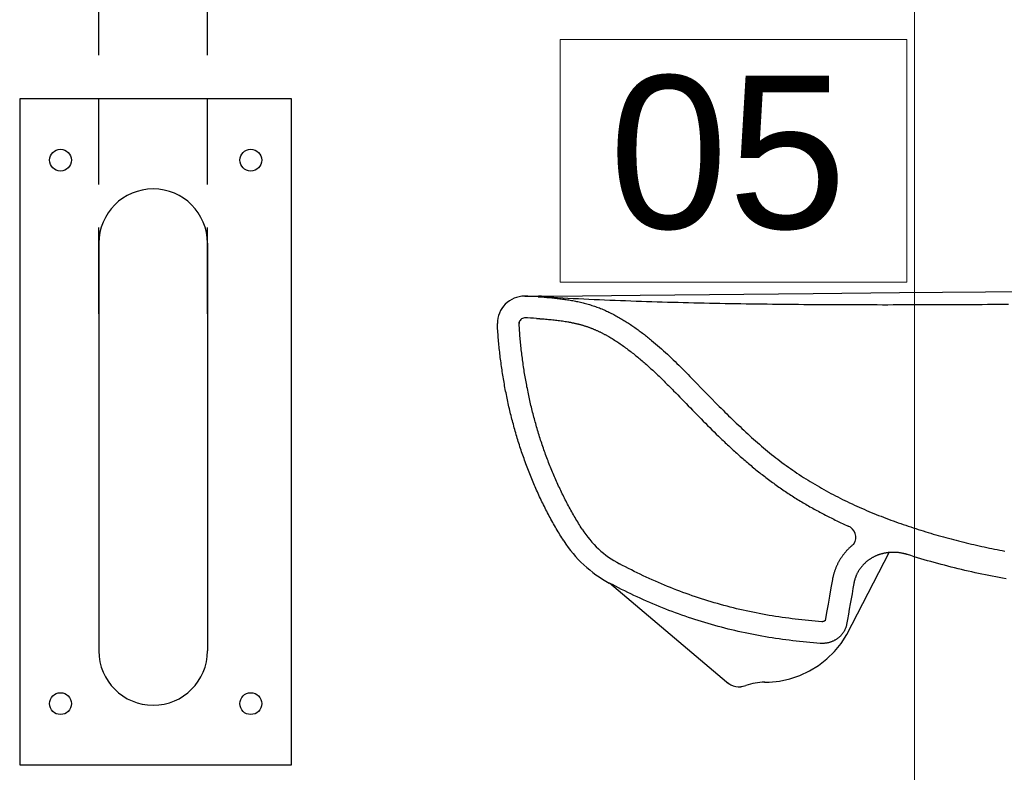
# Model space of a CAD drawing. Header units: millimetres. Extents: x 15214 to 140083, y -437840 to -79279.
# Tile 20 of 64: x 36233 to 36269, y -197943 to -197916. Entities that reach past the tile are written whole.
import ezdxf

# ---------------------------------------------------------------- set-up
doc = ezdxf.new("R2010")
doc.units = ezdxf.units.MM
doc.linetypes.add('CACHE', pattern=[9.525, 6.35, -3.175])
doc.layers.get('0').update_dxf_attribs({"lineweight": 0})
doc.layers.add('0-wypos-sanitarne', color=1, linetype='Continuous')
doc.layers.add('C-wypos-sanitarne', color=1, linetype='Continuous')
doc.layers.add('0_LEGENDA', color=253, linetype='Continuous', lineweight=13)
doc.layers.add('1_POSADZKA PODZIAŁY', color=151, linetype='Continuous', lineweight=0)
doc.styles.add('ROMANS07', font='arial.ttf')

# ---------------------------------------------------------------- blocks, each defined once
blk = doc.blocks.new('A$C503c92cd')
at = {"linetype": 'Continuous'}
for points in [[(-0.25399, -0.002), (-0.22219, -0.00169), (-0.15864, -0.00102), (-0.12689, -0.00071), (-0.11102, -0.00056), (-0.09516, -0.00043), (-0.07929, -0.00031), (-0.06343, -0.0002), (-0.04757, -0.00012), (-0.03171, -0.00005), (-0.01586, -0.00001), (0, 0)], [(-0.26465, -0.00202), (-0.26437, -0.00202), (-0.26409, -0.00203), (-0.2638, -0.00203), (-0.26352, -0.00203), (-0.26324, -0.00204), (-0.26295, -0.00204), (-0.26267, -0.00204), (-0.26239, -0.00204), (-0.26211, -0.00204), (-0.26182, -0.00204), (-0.26154, -0.00204), (-0.26126, -0.00205), (-0.26097, -0.00205), (-0.26069, -0.00205), (-0.26041, -0.00205), (-0.26013, -0.00205), (-0.25984, -0.00205), (-0.25956, -0.00205), (-0.25928, -0.00205), (-0.25899, -0.00205), (-0.25854, -0.00205), (-0.25808, -0.00205), (-0.25763, -0.00204), (-0.25718, -0.00204), (-0.25672, -0.00203), (-0.25627, -0.00203), (-0.25536, -0.00202), (-0.2549, -0.00201), (-0.25445, -0.002), (-0.25399, -0.002)], [(-0.25977, -0.00221), (-0.25962, -0.00222), (-0.25947, -0.00223), (-0.25932, -0.00224), (-0.25917, -0.00225), (-0.25902, -0.00226), (-0.25857, -0.0023)], [(-0.2586, -0.00205), (-0.25939, -0.00205), (-0.25946, -0.00205), (-0.25967, -0.00205)], [(-0.0868, -0.00507), (-0.08873, -0.00508), (-0.09066, -0.00509), (-0.09258, -0.00511), (-0.09451, -0.00512), (-0.09644, -0.00513), (-0.09837, -0.00514), (-0.1003, -0.00515), (-0.10223, -0.00516), (-0.10416, -0.00517), (-0.10609, -0.00518), (-0.10802, -0.00519), (-0.10995, -0.0052), (-0.11187, -0.0052), (-0.1138, -0.00521), (-0.11573, -0.00522), (-0.11766, -0.00522), (-0.11959, -0.00523), (-0.12152, -0.00523), (-0.12345, -0.00524), (-0.12538, -0.00524), (-0.12731, -0.00524), (-0.12924, -0.00524), (-0.13116, -0.00525), (-0.13309, -0.00525), (-0.13502, -0.00524), (-0.13695, -0.00524), (-0.13888, -0.00524), (-0.14081, -0.00524), (-0.14274, -0.00523), (-0.14467, -0.00523), (-0.1466, -0.00522), (-0.14853, -0.00521), (-0.15045, -0.00521), (-0.15238, -0.0052), (-0.15431, -0.00519), (-0.15624, -0.00518), (-0.15817, -0.00516), (-0.1601, -0.00515), (-0.16203, -0.00513), (-0.16396, -0.00512), (-0.16589, -0.0051), (-0.16782, -0.00508), (-0.16974, -0.00506), (-0.17167, -0.00504), (-0.1736, -0.00502), (-0.17553, -0.005), (-0.17746, -0.00498), (-0.17939, -0.00495), (-0.18132, -0.00492), (-0.18325, -0.00489), (-0.18517, -0.00486), (-0.1871, -0.00483), (-0.18903, -0.0048), (-0.19096, -0.00477), (-0.19289, -0.00473), (-0.19482, -0.00469), (-0.19675, -0.00465), (-0.19868, -0.00461), (-0.2006, -0.00457), (-0.20253, -0.00453), (-0.20446, -0.00448), (-0.20639, -0.00443), (-0.20832, -0.00438), (-0.21025, -0.00433), (-0.21217, -0.00428), (-0.2141, -0.00422), (-0.21603, -0.00416), (-0.21796, -0.0041), (-0.21989, -0.00404), (-0.22181, -0.00398), (-0.22374, -0.00391), (-0.22567, -0.00384), (-0.2276, -0.00377), (-0.22953, -0.0037), (-0.23145, -0.00362), (-0.23338, -0.00354), (-0.23531, -0.00346), (-0.23724, -0.00338), (-0.23916, -0.0033), (-0.24109, -0.00321), (-0.24302, -0.00312), (-0.24494, -0.00303), (-0.24687, -0.00293), (-0.2488, -0.00283), (-0.25072, -0.00273), (-0.25265, -0.00263), (-0.25457, -0.00252), (-0.2565, -0.00241), (-0.25843, -0.00231)], [(-0.25035, -0.09204), (-0.2507, -0.09148), (-0.25106, -0.09092), (-0.2514, -0.09036), (-0.25175, -0.0898), (-0.25209, -0.08923), (-0.25243, -0.08866), (-0.25277, -0.0881), (-0.2531, -0.08753), (-0.25344, -0.08696), (-0.25376, -0.08638), (-0.25409, -0.08581), (-0.25441, -0.08523), (-0.25474, -0.08466), (-0.25505, -0.08408), (-0.25537, -0.0835), (-0.25568, -0.08291), (-0.25599, -0.08233), (-0.2563, -0.08175), (-0.2566, -0.08116), (-0.25691, -0.08057), (-0.25721, -0.07998), (-0.2575, -0.07939), (-0.2578, -0.0788), (-0.25809, -0.07821), (-0.25838, -0.07762), (-0.25866, -0.07702), (-0.25895, -0.07642), (-0.25923, -0.07583), (-0.25951, -0.07523), (-0.25978, -0.07463), (-0.26006, -0.07403), (-0.26033, -0.07342), (-0.26059, -0.07282), (-0.26086, -0.07221), (-0.26112, -0.07161), (-0.26138, -0.071), (-0.26164, -0.07039), (-0.2619, -0.06978), (-0.26215, -0.06917), (-0.2624, -0.06856), (-0.26265, -0.06795), (-0.26289, -0.06734), (-0.26313, -0.06672), (-0.26337, -0.06611), (-0.26361, -0.06549), (-0.26385, -0.06487), (-0.26408, -0.06425), (-0.26431, -0.06364), (-0.26453, -0.06302), (-0.26476, -0.06239), (-0.26498, -0.06177), (-0.2652, -0.06115), (-0.26542, -0.06053), (-0.26563, -0.0599), (-0.26584, -0.05927), (-0.26605, -0.05865), (-0.26626, -0.05802), (-0.26647, -0.05739), (-0.26667, -0.05676), (-0.26687, -0.05614), (-0.26707, -0.0555), (-0.26726, -0.05487), (-0.26745, -0.05424), (-0.26764, -0.05361), (-0.26783, -0.05298), (-0.26802, -0.05234), (-0.2682, -0.05171), (-0.26838, -0.05107), (-0.26856, -0.05044), (-0.26873, -0.0498), (-0.2689, -0.04916), (-0.26907, -0.04852), (-0.26924, -0.04788), (-0.26941, -0.04724), (-0.26957, -0.0466), (-0.26973, -0.04596), (-0.26989, -0.04532), (-0.27005, -0.04468), (-0.2702, -0.04404), (-0.27035, -0.0434), (-0.2705, -0.04275), (-0.27065, -0.04211), (-0.27079, -0.04146), (-0.27093, -0.04082), (-0.27107, -0.04017), (-0.27121, -0.03953), (-0.27134, -0.03888), (-0.27147, -0.03823), (-0.2716, -0.03758), (-0.27173, -0.03694), (-0.27185, -0.03629), (-0.27198, -0.03564), (-0.2721, -0.03499), (-0.27221, -0.03434), (-0.27233, -0.03369), (-0.27244, -0.03304), (-0.27255, -0.03239), (-0.27266, -0.03173), (-0.27277, -0.03108), (-0.27287, -0.03043), (-0.27297, -0.02978), (-0.27307, -0.02912), (-0.27316, -0.02847), (-0.27326, -0.02782), (-0.27335, -0.02716), (-0.27344, -0.02651), (-0.27352, -0.02585), (-0.27361, -0.0252), (-0.27369, -0.02454), (-0.27377, -0.02389), (-0.27385, -0.02323), (-0.27392, -0.02257), (-0.27399, -0.02192), (-0.27406, -0.02126), (-0.27413, -0.0206), (-0.27419, -0.01995), (-0.27426, -0.01929), (-0.27432, -0.01863), (-0.27437, -0.01797), (-0.27443, -0.01731), (-0.27448, -0.01666), (-0.27453, -0.016), (-0.27458, -0.01534), (-0.27463, -0.01468), (-0.27467, -0.01402), (-0.27471, -0.01336), (-0.27475, -0.0127), (-0.27478, -0.01204)], [(-0.14617, -0.12655), (-0.13058, -0.09613)], [(-0.08766, -0.10606), (-0.08893, -0.10582), (-0.0902, -0.10558), (-0.09147, -0.10534), (-0.09273, -0.10509), (-0.09399, -0.10484), (-0.09526, -0.10458), (-0.09652, -0.10431), (-0.09778, -0.10404), (-0.09904, -0.10377), (-0.1003, -0.10349), (-0.10155, -0.1032), (-0.10281, -0.10291), (-0.10406, -0.10261), (-0.10532, -0.10231), (-0.10657, -0.102), (-0.10782, -0.10169), (-0.10907, -0.10137), (-0.11032, -0.10104), (-0.11156, -0.10071), (-0.11281, -0.10038), (-0.11405, -0.10004), (-0.11529, -0.09969), (-0.11653, -0.09934), (-0.11777, -0.09898), (-0.11901, -0.09861), (-0.12024, -0.09824), (-0.12148, -0.09786), (-0.12271, -0.09748), (-0.12394, -0.09709)], [(-0.23352, -0.10753), (-0.19046, -0.14396), (-0.19046, -0.14396), (-0.19046, -0.14396), (-0.19046, -0.14395), (-0.19045, -0.14395), (-0.19045, -0.14395), (-0.19045, -0.14395), (-0.19044, -0.14395), (-0.19044, -0.14395)], [(-0.17485, -0.14401), (-0.17098, -0.14362), (-0.16718, -0.14279), (-0.1635, -0.14155), (-0.15997, -0.13991), (-0.15665, -0.13789), (-0.15357, -0.13551), (-0.15077, -0.1328), (-0.1483, -0.12981), (-0.14617, -0.12655)], [(-0.17648, -0.14405), (-0.17567, -0.14404), (-0.17485, -0.14401)], [(-0.18339, -0.1453), (-0.18339, -0.1453), (-0.18339, -0.14529)]]:
    blk.add_lwpolyline(points, dxfattribs=at)
for points in [[(-0.26478, -0.00201, 0.415207), (-0.27478, -0.01204)], [(-0.25977, -0.00221, 0.019492), (-0.26478, -0.00201)], [(-0.25035, -0.09204, 0.128894), (-0.2336, -0.10755)], [(-0.19046, -0.14396, 0.277079), (-0.18339, -0.1453)], [(-0.19044, -0.14394, 0.276016), (-0.18339, -0.14529)], [(-0.17643, -0.14405, 0.088133), (-0.18339, -0.1453)], [(-0.17648, -0.14405, 0.089217), (-0.18339, -0.14529)]]:
    blk.add_lwpolyline(points, format="xyb", dxfattribs=at)
at = {"layer": 'DEFPOINTS', "linetype": 'Continuous'}
for points in [[(-0.25856, -0.0023), (-0.2576, -0.00237), (-0.25663, -0.00245), (-0.25567, -0.00253), (-0.25471, -0.00262), (-0.25374, -0.00271), (-0.25326, -0.00276), (-0.25278, -0.00282), (-0.2523, -0.00287), (-0.25182, -0.00293), (-0.25134, -0.00299), (-0.25086, -0.00305), (-0.25038, -0.00311), (-0.2499, -0.00318), (-0.24942, -0.00325), (-0.24895, -0.00332), (-0.24847, -0.0034), (-0.24799, -0.00348), (-0.24752, -0.00356), (-0.24704, -0.00365), (-0.24656, -0.00373), (-0.24609, -0.00383), (-0.24561, -0.00392), (-0.24514, -0.00402), (-0.24467, -0.00412), (-0.2442, -0.00423), (-0.24373, -0.00434), (-0.24326, -0.00446), (-0.24279, -0.00457), (-0.24232, -0.0047), (-0.24185, -0.00482), (-0.24139, -0.00496), (-0.24092, -0.00509), (-0.24046, -0.00523), (-0.24, -0.00538), (-0.23954, -0.00553), (-0.23908, -0.00568), (-0.23862, -0.00584), (-0.23817, -0.006), (-0.23772, -0.00617), (-0.23726, -0.00635), (-0.23681, -0.00652), (-0.23637, -0.00671), (-0.23592, -0.00689), (-0.23548, -0.00708), (-0.23503, -0.00728), (-0.23459, -0.00748), (-0.23415, -0.00768), (-0.23372, -0.00789), (-0.23328, -0.0081), (-0.23285, -0.00832), (-0.23242, -0.00854), (-0.23199, -0.00876), (-0.23156, -0.00898), (-0.23114, -0.00921), (-0.23071, -0.00945), (-0.23029, -0.00968), (-0.22987, -0.00992), (-0.22945, -0.01016), (-0.22903, -0.01041), (-0.22862, -0.01066), (-0.22821, -0.01091), (-0.2278, -0.01117), (-0.22739, -0.01142), (-0.22698, -0.01168), (-0.22657, -0.01195), (-0.22617, -0.01221), (-0.22576, -0.01248), (-0.22536, -0.01275), (-0.22496, -0.01302), (-0.22457, -0.0133), (-0.22417, -0.01357), (-0.22378, -0.01385), (-0.22338, -0.01413), (-0.22299, -0.01442), (-0.2226, -0.0147), (-0.22221, -0.01499), (-0.22183, -0.01528), (-0.22144, -0.01557), (-0.22106, -0.01587), (-0.22067, -0.01616), (-0.22029, -0.01646), (-0.21991, -0.01676), (-0.21953, -0.01706), (-0.21916, -0.01736), (-0.21878, -0.01767), (-0.21841, -0.01798), (-0.21803, -0.01828), (-0.21729, -0.0189), (-0.21655, -0.01953), (-0.21582, -0.02016), (-0.21509, -0.0208), (-0.21437, -0.02144), (-0.21365, -0.02208), (-0.21293, -0.02273), (-0.21222, -0.02339), (-0.21151, -0.02405), (-0.21081, -0.02471), (-0.21011, -0.02538), (-0.20941, -0.02605), (-0.20872, -0.02672), (-0.20803, -0.0274), (-0.20734, -0.02808), (-0.20665, -0.02876), (-0.20597, -0.02944), (-0.20529, -0.03013), (-0.20461, -0.03082), (-0.20393, -0.03151), (-0.20258, -0.03289), (-0.20123, -0.03428), (-0.19988, -0.03567), (-0.19854, -0.03705), (-0.19719, -0.03844), (-0.19584, -0.03983), (-0.19448, -0.04121), (-0.19313, -0.04258), (-0.19244, -0.04327), (-0.19176, -0.04395), (-0.19107, -0.04463), (-0.19039, -0.04531), (-0.1897, -0.04599), (-0.18901, -0.04667), (-0.18832, -0.04735), (-0.18762, -0.04802), (-0.18692, -0.04869), (-0.18622, -0.04936), (-0.18552, -0.05002), (-0.18482, -0.05068), (-0.18411, -0.05134), (-0.1834, -0.052), (-0.18269, -0.05265), (-0.18197, -0.05331), (-0.18126, -0.05395), (-0.18053, -0.0546), (-0.17981, -0.05524), (-0.17908, -0.05588), (-0.17835, -0.05651), (-0.17762, -0.05714), (-0.17688, -0.05777), (-0.17614, -0.05839), (-0.17539, -0.059), (-0.17465, -0.05962), (-0.17389, -0.06023), (-0.17314, -0.06083), (-0.17238, -0.06143), (-0.17161, -0.06202), (-0.17085, -0.06261), (-0.17008, -0.06319), (-0.1693, -0.06377), (-0.16852, -0.06434), (-0.16774, -0.06491), (-0.16695, -0.06547), (-0.16615, -0.06602), (-0.16536, -0.06657), (-0.16456, -0.06711), (-0.16375, -0.06765), (-0.16294, -0.06818), (-0.16213, -0.0687), (-0.16132, -0.06922), (-0.1605, -0.06974), (-0.15967, -0.07024), (-0.15885, -0.07075), (-0.15801, -0.07124), (-0.15718, -0.07173), (-0.15634, -0.07222), (-0.1555, -0.0727), (-0.15466, -0.07317), (-0.15381, -0.07364), (-0.15297, -0.0741), (-0.15211, -0.07456), (-0.15126, -0.07501), (-0.1504, -0.07546), (-0.14954, -0.0759), (-0.14868, -0.07633), (-0.14781, -0.07677), (-0.14694, -0.07719), (-0.14607, -0.07761), (-0.1452, -0.07803), (-0.14432, -0.07844), (-0.14345, -0.07885), (-0.14257, -0.07925), (-0.14168, -0.07964), (-0.1408, -0.08004), (-0.13991, -0.08042), (-0.13902, -0.08081), (-0.13813, -0.08118), (-0.13724, -0.08156), (-0.13635, -0.08192), (-0.13545, -0.08229), (-0.13455, -0.08265), (-0.13365, -0.083), (-0.13275, -0.08335), (-0.13185, -0.0837), (-0.13094, -0.08404), (-0.13004, -0.08438), (-0.12913, -0.08471), (-0.12822, -0.08504), (-0.12731, -0.08537), (-0.1264, -0.08569), (-0.12549, -0.08601), (-0.12457, -0.08632), (-0.12365, -0.08663), (-0.12274, -0.08694), (-0.12182, -0.08724), (-0.1209, -0.08754), (-0.11998, -0.08783), (-0.11905, -0.08812), (-0.11813, -0.08841), (-0.11721, -0.08869), (-0.11628, -0.08897), (-0.11535, -0.08925), (-0.11442, -0.08952), (-0.1135, -0.08979), (-0.11257, -0.09006), (-0.11163, -0.09032), (-0.1107, -0.09058), (-0.10977, -0.09083), (-0.10884, -0.09108), (-0.1079, -0.09133), (-0.10697, -0.09158), (-0.10603, -0.09182), (-0.10509, -0.09206), (-0.10415, -0.09229), (-0.10322, -0.09252), (-0.10228, -0.09275), (-0.10133, -0.09298), (-0.10039, -0.0932), (-0.09945, -0.09342), (-0.09851, -0.09364), (-0.09757, -0.09385), (-0.09662, -0.09406), (-0.09568, -0.09426), (-0.09473, -0.09447), (-0.09378, -0.09467), (-0.09284, -0.09487), (-0.09189, -0.09506), (-0.09094, -0.09525), (-0.08999, -0.09544), (-0.08904, -0.09562), (-0.08809, -0.09581)], [(-0.26035, -0.01019), (-0.25915, -0.01027)], [(-0.25914, -0.01028), (-0.25861, -0.01031), (-0.25807, -0.01036), (-0.25754, -0.0104), (-0.25702, -0.01044), (-0.25649, -0.01049), (-0.25597, -0.01053), (-0.25545, -0.01058), (-0.25493, -0.01063), (-0.25441, -0.01069), (-0.2539, -0.01074), (-0.25339, -0.0108), (-0.25288, -0.01086), (-0.25237, -0.01092), (-0.25187, -0.01099), (-0.25136, -0.01106), (-0.25087, -0.01113), (-0.25037, -0.0112), (-0.24988, -0.01128), (-0.24939, -0.01136), (-0.2489, -0.01144), (-0.24866, -0.01148), (-0.24841, -0.01153), (-0.24817, -0.01157), (-0.24793, -0.01162), (-0.24769, -0.01166), (-0.24746, -0.01171), (-0.24722, -0.01176), (-0.24698, -0.01181), (-0.24674, -0.01186), (-0.24651, -0.01191), (-0.24627, -0.01196), (-0.24604, -0.01202), (-0.24581, -0.01207), (-0.24557, -0.01212), (-0.24534, -0.01218), (-0.24511, -0.01224), (-0.24488, -0.0123), (-0.24465, -0.01235), (-0.24442, -0.01242), (-0.2442, -0.01248), (-0.24397, -0.01254), (-0.24374, -0.0126), (-0.24352, -0.01267), (-0.2433, -0.01273), (-0.24307, -0.0128), (-0.24285, -0.01287), (-0.24263, -0.01294), (-0.24241, -0.01301), (-0.24219, -0.01308), (-0.24197, -0.01315), (-0.24175, -0.01322), (-0.24153, -0.0133), (-0.24131, -0.01338), (-0.2411, -0.01345), (-0.24088, -0.01353), (-0.24066, -0.01361), (-0.24045, -0.01369), (-0.24023, -0.01378), (-0.24002, -0.01386), (-0.2398, -0.01395), (-0.23958, -0.01403), (-0.23937, -0.01412), (-0.23915, -0.01421), (-0.23894, -0.0143), (-0.23873, -0.01439), (-0.23851, -0.01449), (-0.2383, -0.01458), (-0.23808, -0.01468), (-0.23787, -0.01478), (-0.23766, -0.01488), (-0.23744, -0.01498), (-0.23723, -0.01508), (-0.23702, -0.01518), (-0.2368, -0.01529), (-0.23659, -0.01539), (-0.23638, -0.0155), (-0.23616, -0.01561), (-0.23595, -0.01571), (-0.23574, -0.01583), (-0.23553, -0.01594), (-0.23531, -0.01605), (-0.2351, -0.01616), (-0.23489, -0.01628), (-0.23468, -0.0164), (-0.23446, -0.01651), (-0.23425, -0.01663), (-0.23404, -0.01675), (-0.23383, -0.01687), (-0.23341, -0.01712), (-0.23299, -0.01737), (-0.23257, -0.01762), (-0.23215, -0.01788), (-0.23173, -0.01814), (-0.23131, -0.01841), (-0.23089, -0.01868), (-0.23048, -0.01895), (-0.23006, -0.01923), (-0.22965, -0.01951), (-0.22924, -0.01979), (-0.22882, -0.02008), (-0.22841, -0.02037), (-0.228, -0.02067), (-0.22759, -0.02096), (-0.22718, -0.02126), (-0.22678, -0.02157), (-0.22637, -0.02188), (-0.22596, -0.02219), (-0.22556, -0.0225), (-0.22516, -0.02281), (-0.22475, -0.02313), (-0.22435, -0.02345), (-0.22395, -0.02378), (-0.22355, -0.0241), (-0.22315, -0.02443), (-0.22275, -0.02476), (-0.22235, -0.0251), (-0.22196, -0.02544), (-0.22156, -0.02577), (-0.22116, -0.02611), (-0.22077, -0.02646), (-0.22038, -0.0268), (-0.21998, -0.02715), (-0.21959, -0.0275), (-0.2192, -0.02785), (-0.21881, -0.0282), (-0.21842, -0.02856), (-0.21803, -0.02892), (-0.21764, -0.02927), (-0.21725, -0.02964), (-0.21687, -0.03), (-0.21648, -0.03036), (-0.21609, -0.03073), (-0.21571, -0.03109), (-0.21532, -0.03146), (-0.21494, -0.03183), (-0.21456, -0.03221), (-0.21417, -0.03258), (-0.21379, -0.03296), (-0.2134, -0.03333), (-0.21302, -0.03371), (-0.21264, -0.03409), (-0.21226, -0.03447), (-0.21187, -0.03486), (-0.21149, -0.03524), (-0.21111, -0.03562), (-0.21073, -0.03601), (-0.21034, -0.0364), (-0.20996, -0.03679), (-0.20919, -0.03757), (-0.20843, -0.03835), (-0.20766, -0.03914), (-0.20689, -0.03993), (-0.20612, -0.04073), (-0.20535, -0.04152), (-0.20457, -0.04232), (-0.20379, -0.04312), (-0.20301, -0.04393), (-0.20223, -0.04473), (-0.20144, -0.04554), (-0.20066, -0.04634), (-0.19987, -0.04714), (-0.19907, -0.04795), (-0.19827, -0.04875), (-0.19747, -0.04955), (-0.19667, -0.05035), (-0.19586, -0.05115), (-0.19505, -0.05195), (-0.19424, -0.05275), (-0.19342, -0.05354), (-0.19301, -0.05394), (-0.19259, -0.05433), (-0.19218, -0.05473), (-0.19177, -0.05512), (-0.19135, -0.05552), (-0.19094, -0.05591), (-0.19052, -0.05631), (-0.1901, -0.0567), (-0.18968, -0.05709), (-0.18926, -0.05748), (-0.18884, -0.05787), (-0.18841, -0.05826), (-0.18799, -0.05865), (-0.18756, -0.05904), (-0.18714, -0.05942), (-0.18671, -0.05981), (-0.18628, -0.0602), (-0.18585, -0.06058), (-0.18541, -0.06096), (-0.18498, -0.06135), (-0.18454, -0.06173), (-0.18411, -0.06211), (-0.18367, -0.06249), (-0.18323, -0.06287), (-0.18279, -0.06324), (-0.18235, -0.06362), (-0.1819, -0.064), (-0.18146, -0.06437), (-0.18101, -0.06474), (-0.18056, -0.06512), (-0.18011, -0.06549), (-0.17965, -0.06586), (-0.1792, -0.06622), (-0.17874, -0.06659), (-0.17829, -0.06696), (-0.17783, -0.06732), (-0.17737, -0.06768), (-0.1769, -0.06804), (-0.17644, -0.0684), (-0.17597, -0.06876), (-0.17551, -0.06911), (-0.17504, -0.06947), (-0.17457, -0.06982), (-0.17409, -0.07017), (-0.17362, -0.07052), (-0.17314, -0.07087), (-0.17267, -0.07121), (-0.17219, -0.07156), (-0.17171, -0.0719), (-0.17122, -0.07224), (-0.17074, -0.07258), (-0.17025, -0.07291), (-0.16977, -0.07325), (-0.16928, -0.07358), (-0.16879, -0.07391), (-0.1683, -0.07423), (-0.16781, -0.07456), (-0.16731, -0.07488), (-0.16682, -0.0752), (-0.16632, -0.07552), (-0.16583, -0.07584), (-0.16533, -0.07615), (-0.16483, -0.07646), (-0.16433, -0.07677), (-0.16383, -0.07708), (-0.16333, -0.07739), (-0.16282, -0.07769), (-0.16232, -0.07799), (-0.16181, -0.07829), (-0.16131, -0.07859), (-0.1608, -0.07888), (-0.16029, -0.07917), (-0.15978, -0.07947), (-0.15927, -0.07975), (-0.15876, -0.08004), (-0.15825, -0.08033), (-0.15774, -0.08061), (-0.15723, -0.08089), (-0.15671, -0.08117), (-0.1562, -0.08145), (-0.15568, -0.08172), (-0.15516, -0.08199), (-0.15465, -0.08227), (-0.15413, -0.08254), (-0.15361, -0.0828), (-0.15309, -0.08307), (-0.15257, -0.08333), (-0.15205, -0.08359), (-0.15153, -0.08385), (-0.151, -0.08411), (-0.15048, -0.08437), (-0.14996, -0.08462), (-0.14943, -0.08487), (-0.14891, -0.08513), (-0.14838, -0.08537), (-0.14785, -0.08562), (-0.14733, -0.08587), (-0.1468, -0.08611), (-0.14627, -0.08635), (-0.14574, -0.08659)], [(-0.24361, -0.08774), (-0.24394, -0.08721), (-0.24427, -0.08669), (-0.24459, -0.08616), (-0.24492, -0.08563), (-0.24524, -0.0851), (-0.24556, -0.08456), (-0.24588, -0.08403), (-0.2462, -0.08349), (-0.24651, -0.08295), (-0.24682, -0.08241), (-0.24713, -0.08187), (-0.24743, -0.08133), (-0.24773, -0.08078), (-0.24803, -0.08024), (-0.24833, -0.07969), (-0.24863, -0.07914), (-0.24892, -0.07859), (-0.24921, -0.07804), (-0.2495, -0.07748), (-0.24978, -0.07693), (-0.25007, -0.07637), (-0.25035, -0.07581), (-0.25063, -0.07526), (-0.2509, -0.07469), (-0.25118, -0.07413), (-0.25145, -0.07357), (-0.25172, -0.073), (-0.25198, -0.07244), (-0.25225, -0.07187), (-0.25251, -0.0713), (-0.25277, -0.07073), (-0.25302, -0.07016), (-0.25328, -0.06959), (-0.25353, -0.06902), (-0.25378, -0.06844), (-0.25402, -0.06787), (-0.25427, -0.06729), (-0.25451, -0.06671), (-0.25475, -0.06613), (-0.25499, -0.06555), (-0.25522, -0.06497), (-0.25546, -0.06439), (-0.25569, -0.0638), (-0.25591, -0.06322), (-0.25614, -0.06263), (-0.25636, -0.06205), (-0.25658, -0.06146), (-0.2568, -0.06087), (-0.25702, -0.06028), (-0.25723, -0.05969), (-0.25744, -0.0591), (-0.25765, -0.0585), (-0.25786, -0.05791), (-0.25806, -0.05732), (-0.25826, -0.05672), (-0.25846, -0.05612), (-0.25866, -0.05553), (-0.25886, -0.05493), (-0.25905, -0.05433), (-0.25924, -0.05373), (-0.25943, -0.05313), (-0.25961, -0.05253), (-0.2598, -0.05193), (-0.25998, -0.05132), (-0.26016, -0.05072), (-0.26033, -0.05012), (-0.26051, -0.04951), (-0.26068, -0.0489), (-0.26085, -0.0483), (-0.26101, -0.04769), (-0.26118, -0.04708), (-0.26134, -0.04647), (-0.2615, -0.04586), (-0.26166, -0.04525), (-0.26182, -0.04464), (-0.26197, -0.04403), (-0.26212, -0.04342), (-0.26227, -0.04281), (-0.26242, -0.04219), (-0.26256, -0.04158), (-0.2627, -0.04097), (-0.26284, -0.04035), (-0.26298, -0.03974), (-0.26311, -0.03912), (-0.26325, -0.0385), (-0.26338, -0.03789), (-0.26351, -0.03727), (-0.26363, -0.03665), (-0.26375, -0.03603), (-0.26388, -0.03541), (-0.264, -0.03479), (-0.26411, -0.03417), (-0.26423, -0.03355), (-0.26434, -0.03293), (-0.26445, -0.03231), (-0.26456, -0.03169), (-0.26466, -0.03106), (-0.26477, -0.03044), (-0.26487, -0.02982), (-0.26496, -0.02919), (-0.26506, -0.02857), (-0.26516, -0.02795), (-0.26525, -0.02732), (-0.26534, -0.0267), (-0.26542, -0.02607), (-0.26551, -0.02545), (-0.26559, -0.02482), (-0.26567, -0.02419), (-0.26575, -0.02357), (-0.26583, -0.02294), (-0.2659, -0.02231), (-0.26597, -0.02169), (-0.26604, -0.02106), (-0.26611, -0.02043), (-0.26617, -0.0198), (-0.26623, -0.01918), (-0.26629, -0.01855), (-0.26635, -0.01792), (-0.2664, -0.01729), (-0.26646, -0.01666), (-0.26651, -0.01603), (-0.26656, -0.0154), (-0.2666, -0.01477), (-0.26664, -0.01414), (-0.26669, -0.01351), (-0.26672, -0.01288), (-0.26676, -0.01225), (-0.2668, -0.01162)], [(-0.14363, -0.09317), (-0.14382, -0.09332), (-0.14401, -0.09348), (-0.14419, -0.09363), (-0.14438, -0.09379), (-0.14456, -0.09395), (-0.14474, -0.09411), (-0.14492, -0.09427), (-0.1451, -0.09444), (-0.14527, -0.0946), (-0.14545, -0.09477), (-0.14562, -0.09495), (-0.14579, -0.09512), (-0.14596, -0.0953), (-0.14613, -0.09547), (-0.14629, -0.09565), (-0.14645, -0.09583), (-0.14662, -0.09602), (-0.14677, -0.0962), (-0.14693, -0.09639), (-0.14709, -0.09658), (-0.14724, -0.09677), (-0.14739, -0.09696), (-0.14754, -0.09716), (-0.14769, -0.09736), (-0.14783, -0.09755), (-0.14797, -0.09775), (-0.14811, -0.09796), (-0.14825, -0.09816), (-0.14838, -0.09836), (-0.14852, -0.09857), (-0.14865, -0.09878), (-0.14878, -0.09899), (-0.1489, -0.0992), (-0.14903, -0.09941), (-0.14915, -0.09963), (-0.14927, -0.09984), (-0.14938, -0.10006), (-0.1495, -0.10028), (-0.14961, -0.1005), (-0.14972, -0.10072), (-0.14982, -0.10094), (-0.14993, -0.10116), (-0.15003, -0.10139), (-0.15012, -0.10161), (-0.15022, -0.10184), (-0.15031, -0.10207), (-0.1504, -0.10229), (-0.15049, -0.10252), (-0.15058, -0.10276), (-0.15066, -0.10299), (-0.15074, -0.10322), (-0.15082, -0.10345), (-0.15089, -0.10369), (-0.15096, -0.10392), (-0.15103, -0.10416), (-0.1511, -0.10439), (-0.15116, -0.10463), (-0.15122, -0.10487), (-0.15128, -0.10511), (-0.15134, -0.10535), (-0.15139, -0.10559), (-0.15144, -0.10583), (-0.15149, -0.10607), (-0.15153, -0.10631)], [(-0.12394, -0.09709), (-0.12412, -0.09703), (-0.12431, -0.09698), (-0.12451, -0.09692), (-0.1247, -0.09687), (-0.12489, -0.09682), (-0.12508, -0.09677), (-0.12527, -0.09672), (-0.12547, -0.09668), (-0.12566, -0.09664), (-0.12586, -0.0966), (-0.12605, -0.09656), (-0.12625, -0.09652), (-0.12644, -0.09649), (-0.12664, -0.09646), (-0.12683, -0.09643), (-0.12703, -0.09641), (-0.12723, -0.09638), (-0.12742, -0.09636), (-0.12762, -0.09634), (-0.12782, -0.09633), (-0.12802, -0.09631), (-0.12821, -0.0963), (-0.12841, -0.09629), (-0.12861, -0.09628), (-0.12881, -0.09627), (-0.12901, -0.09627), (-0.12921, -0.09627), (-0.1294, -0.09627), (-0.1296, -0.09628), (-0.1298, -0.09628), (-0.13, -0.09629), (-0.1302, -0.0963), (-0.1304, -0.09632), (-0.13059, -0.09633), (-0.13079, -0.09635), (-0.13099, -0.09637), (-0.13118, -0.09639), (-0.13138, -0.09642), (-0.13158, -0.09645), (-0.13177, -0.09648), (-0.13197, -0.09651), (-0.13216, -0.09655), (-0.13236, -0.09658), (-0.13255, -0.09662), (-0.13275, -0.09667), (-0.13294, -0.09671), (-0.13313, -0.09676), (-0.13333, -0.09681), (-0.13352, -0.09686), (-0.13371, -0.09691), (-0.1339, -0.09697), (-0.13409, -0.09703), (-0.13428, -0.09709), (-0.13446, -0.09716), (-0.13465, -0.09722), (-0.13484, -0.09729), (-0.13502, -0.09736), (-0.1352, -0.09744), (-0.13539, -0.09752), (-0.13557, -0.09759), (-0.13575, -0.09768), (-0.13593, -0.09776), (-0.13611, -0.09785), (-0.13629, -0.09793), (-0.13646, -0.09802), (-0.13664, -0.09812), (-0.13681, -0.09821), (-0.13698, -0.09831), (-0.13716, -0.09841), (-0.13733, -0.09851), (-0.13749, -0.09862), (-0.13766, -0.09873), (-0.13783, -0.09884), (-0.13799, -0.09895), (-0.13815, -0.09906), (-0.13831, -0.09918), (-0.13847, -0.0993), (-0.13863, -0.09942), (-0.13878, -0.09954), (-0.13894, -0.09967), (-0.13909, -0.09979), (-0.13924, -0.09992), (-0.13939, -0.10005), (-0.13954, -0.10019), (-0.13968, -0.10032), (-0.13982, -0.10046), (-0.13996, -0.1006), (-0.1401, -0.10074), (-0.14024, -0.10089), (-0.14037, -0.10103), (-0.1405, -0.10118), (-0.14063, -0.10133), (-0.14076, -0.10148), (-0.14089, -0.10164), (-0.14101, -0.10179), (-0.14113, -0.10195), (-0.14125, -0.10211), (-0.14137, -0.10227), (-0.14148, -0.10243), (-0.14159, -0.1026), (-0.1417, -0.10276), (-0.14181, -0.10293), (-0.14191, -0.1031), (-0.14201, -0.10327), (-0.14211, -0.10344), (-0.14221, -0.10361), (-0.1423, -0.10379), (-0.1424, -0.10396), (-0.14249, -0.10414), (-0.14257, -0.10432), (-0.14265, -0.1045), (-0.14274, -0.10468), (-0.14281, -0.10486), (-0.14289, -0.10505), (-0.14296, -0.10523), (-0.14303, -0.10542), (-0.1431, -0.1056), (-0.14316, -0.10579), (-0.14323, -0.10598), (-0.14328, -0.10617), (-0.14334, -0.10636), (-0.14339, -0.10655), (-0.14344, -0.10674), (-0.14349, -0.10693), (-0.14354, -0.10713), (-0.14358, -0.10732), (-0.14362, -0.10752), (-0.14365, -0.10771)], [(-0.15543, -0.12179), (-0.15665, -0.1217), (-0.15787, -0.1216), (-0.15909, -0.12149), (-0.16031, -0.12138), (-0.16153, -0.12126), (-0.16275, -0.12113), (-0.16396, -0.121), (-0.16518, -0.12085), (-0.16639, -0.12071), (-0.1676, -0.12055), (-0.16881, -0.12039), (-0.17002, -0.12021), (-0.17123, -0.12004), (-0.17243, -0.11985), (-0.17364, -0.11965), (-0.17484, -0.11945), (-0.17604, -0.11924), (-0.17724, -0.11903), (-0.17844, -0.1188), (-0.17963, -0.11857), (-0.18082, -0.11833), (-0.18201, -0.11808), (-0.1832, -0.11782), (-0.18439, -0.11756), (-0.18558, -0.11729), (-0.18676, -0.117), (-0.18794, -0.11672), (-0.18912, -0.11642), (-0.1903, -0.11611), (-0.19147, -0.1158), (-0.19264, -0.11548), (-0.19381, -0.11515), (-0.19498, -0.11481), (-0.19615, -0.11447), (-0.19731, -0.11412), (-0.19847, -0.11376), (-0.19963, -0.11339), (-0.20078, -0.11301), (-0.20193, -0.11262), (-0.20308, -0.11223), (-0.20423, -0.11183), (-0.20538, -0.11142), (-0.20652, -0.111), (-0.20766, -0.11058), (-0.20879, -0.11014), (-0.20993, -0.1097), (-0.21106, -0.10925), (-0.21219, -0.1088), (-0.21331, -0.10833), (-0.21444, -0.10786), (-0.21555, -0.10738), (-0.21667, -0.1069), (-0.21778, -0.1064), (-0.21889, -0.1059), (-0.22, -0.10539), (-0.22111, -0.10488), (-0.22221, -0.10435), (-0.22331, -0.10382), (-0.2244, -0.10328), (-0.22549, -0.10274), (-0.22658, -0.10219), (-0.22767, -0.10163), (-0.22875, -0.10106), (-0.22983, -0.10049)], [(-0.15601, -0.12977), (-0.15728, -0.12967), (-0.15854, -0.12957), (-0.15981, -0.12946), (-0.16108, -0.12934), (-0.16234, -0.12922), (-0.1636, -0.12908), (-0.16487, -0.12894), (-0.16613, -0.1288), (-0.16739, -0.12864), (-0.16865, -0.12848), (-0.16991, -0.12831), (-0.17117, -0.12813), (-0.17242, -0.12795), (-0.17368, -0.12775), (-0.17493, -0.12755), (-0.17619, -0.12734), (-0.17744, -0.12712), (-0.17869, -0.12689), (-0.17994, -0.12666), (-0.18119, -0.12642), (-0.18243, -0.12616), (-0.18368, -0.12591), (-0.18492, -0.12564), (-0.18616, -0.12536), (-0.1874, -0.12508), (-0.18863, -0.12478), (-0.18987, -0.12448), (-0.1911, -0.12417), (-0.19233, -0.12385), (-0.19356, -0.12353), (-0.19478, -0.12319), (-0.19601, -0.12285), (-0.19723, -0.12249), (-0.19845, -0.12213), (-0.19966, -0.12176), (-0.20087, -0.12139), (-0.20209, -0.121), (-0.20329, -0.1206), (-0.2045, -0.1202), (-0.2057, -0.11979), (-0.2069, -0.11937), (-0.2081, -0.11894), (-0.20929, -0.11851), (-0.21048, -0.11806), (-0.21167, -0.11761), (-0.21285, -0.11715), (-0.21403, -0.11668), (-0.21521, -0.1162), (-0.21639, -0.11572), (-0.21756, -0.11523), (-0.21873, -0.11473), (-0.21989, -0.11422), (-0.22105, -0.1137), (-0.22221, -0.11318), (-0.22337, -0.11265), (-0.22452, -0.11211), (-0.22567, -0.11157), (-0.22681, -0.11101), (-0.22795, -0.11045), (-0.22909, -0.10989), (-0.23022, -0.10931), (-0.23135, -0.10873), (-0.23248, -0.10814), (-0.2336, -0.10755)], [(-0.15153, -0.10631), (-0.15207, -0.10933), (-0.1526, -0.11236), (-0.15314, -0.11538), (-0.15367, -0.1184), (-0.15421, -0.12143)], [(-0.14365, -0.10771), (-0.14399, -0.1096), (-0.14432, -0.11149), (-0.14466, -0.11337), (-0.14499, -0.11526), (-0.14533, -0.11715), (-0.14566, -0.11904), (-0.14599, -0.12093), (-0.14633, -0.12281)], [(-0.14633, -0.12281), (-0.14637, -0.12301), (-0.14641, -0.12321), (-0.14646, -0.12341), (-0.14651, -0.12361), (-0.14657, -0.1238), (-0.14664, -0.124), (-0.14671, -0.12419), (-0.14678, -0.12438), (-0.14686, -0.12456), (-0.14695, -0.12475), (-0.14704, -0.12493), (-0.14713, -0.12511), (-0.14723, -0.12529), (-0.14733, -0.12547), (-0.14744, -0.12564), (-0.14755, -0.12581), (-0.14767, -0.12598), (-0.14779, -0.12614), (-0.14791, -0.1263), (-0.14804, -0.12646), (-0.14817, -0.12662), (-0.14831, -0.12677), (-0.14844, -0.12692), (-0.14859, -0.12706), (-0.14873, -0.12721), (-0.14888, -0.12734), (-0.14903, -0.12748), (-0.14919, -0.12761), (-0.14935, -0.12774), (-0.14951, -0.12787), (-0.14967, -0.12799), (-0.14984, -0.1281), (-0.15001, -0.12822), (-0.15018, -0.12833), (-0.15035, -0.12843), (-0.15053, -0.12854), (-0.15071, -0.12864), (-0.15089, -0.12873), (-0.15107, -0.12882), (-0.15125, -0.12891), (-0.15144, -0.12899), (-0.15163, -0.12907), (-0.15181, -0.12915), (-0.15201, -0.12922), (-0.1522, -0.12928), (-0.15239, -0.12935), (-0.15259, -0.12941), (-0.15278, -0.12946), (-0.15298, -0.12951), (-0.15318, -0.12956), (-0.15338, -0.1296), (-0.15358, -0.12964), (-0.15378, -0.12967), (-0.15398, -0.1297), (-0.15418, -0.12973), (-0.15438, -0.12975), (-0.15459, -0.12977), (-0.15479, -0.12978), (-0.15499, -0.12979), (-0.1552, -0.12979), (-0.1554, -0.12979), (-0.15561, -0.12979), (-0.15581, -0.12978), (-0.15601, -0.12977)], [(-0.15419, -0.12135), (-0.1542, -0.12136), (-0.15421, -0.12138), (-0.15423, -0.12139), (-0.15425, -0.12141), (-0.15427, -0.12143), (-0.1543, -0.12146), (-0.15432, -0.12148), (-0.15436, -0.1215), (-0.15439, -0.12153), (-0.15443, -0.12155), (-0.15447, -0.12157), (-0.15451, -0.1216), (-0.15455, -0.12162), (-0.1546, -0.12164), (-0.15465, -0.12166), (-0.1547, -0.12168), (-0.15475, -0.1217), (-0.15481, -0.12172), (-0.15486, -0.12174), (-0.15492, -0.12175), (-0.15498, -0.12176), (-0.15503, -0.12177), (-0.15509, -0.12178), (-0.15515, -0.12179), (-0.15521, -0.12179), (-0.15526, -0.12179), (-0.15532, -0.12179), (-0.15537, -0.12179), (-0.15543, -0.12179)]]:
    blk.add_lwpolyline(points, dxfattribs=at)
for points in [[(-0.26478, -0.01001, 0.415207), (-0.26678, -0.01202)], [(-0.2604, -0.01018, 0.019492), (-0.26479, -0.01001)], [(-0.24361, -0.08774, 0.128894), (-0.22983, -0.10049)]]:
    blk.add_lwpolyline(points, format="xyb", dxfattribs=at)
at = {"layer": 'DEFPOINTS'}
blk.add_lwpolyline([(-0.14362, -0.09316, 0.464621), (-0.14573, -0.08659)], format="xyb", dxfattribs=at)
blk = doc.blocks.new('pochwyt uchylny front')
at = {"linetype": 'CACHE', "ltscale": 0.5}
for points in [[(64450.496, -195396.377), (64450.496, -195335.877)], [(64454.496, -195396.377), (64454.496, -195335.877)]]:
    blk.add_lwpolyline(points, dxfattribs=at)
for points in [[(64447.586, -195388.468), (64447.586, -195412.968), (64457.586, -195412.968), (64457.586, -195388.468), (64447.586, -195388.468)], [(64450.496, -195393.778), (64450.496, -195408.778)], [(64454.496, -195393.778), (64454.496, -195408.778)]]:
    blk.add_lwpolyline(points)
for centre in [(64449.086, -195390.718), (64456.086, -195390.718), (64449.086, -195410.718), (64456.086, -195410.718)]:
    blk.add_circle(centre, 0.402)
for centre, start, end in [((64452.496, -195393.778), 0, 180), ((64452.496, -195408.778), 180, 0)]:
    blk.add_arc(centre, 2, start, end)

msp = doc.modelspace()

# ---------------------------------------------------------------- linework, layer by layer
at = {"layer": '0_LEGENDA', "color": 7}
msp.add_lwpolyline([(36252.86376, -197916.31875), (36265.61346, -197916.31875), (36265.61346, -197925.24502), (36252.86376, -197925.24502)], dxfattribs=at)
msp.add_lwpolyline([(36252.86376, -197925.24502), (36265.61346, -197925.24502), (36265.61346, -197916.31875), (36252.86376, -197916.31875)], close=True, dxfattribs=at)
at = {"layer": '1_POSADZKA PODZIAŁY', "linetype": 'Continuous'}
msp.add_lwpolyline([(36265.89886, -197943.56612), (36265.89886, -197912.56612)], dxfattribs=at)

# ---------------------------------------------------------------- block references
at = {"layer": '0-wypos-sanitarne', "xscale": 100, "yscale": 100, "zscale": 100}
msp.add_blockref('A$C503c92cd', (36278.03031, -197925.56608), dxfattribs=at)
at = {"layer": 'C-wypos-sanitarne'}
msp.add_blockref('pochwyt uchylny front', (-28214.60462, -2530.04122), dxfattribs=at)

# ---------------------------------------------------------------- texts
at = {"layer": '0_LEGENDA', "color": 7, "insert": (36263.40177, -197917.65129), "char_height": 7.5, "width": 10.9940302, "attachment_point": 3, "style": 'ROMANS07'}
msp.add_mtext('{\\fArial|b0|i0|c162|p34;\\H0.75x;0\\fArial|b0|i0|c238|p34;5}', dxfattribs=at)

doc.saveas('drawing.dxf')
